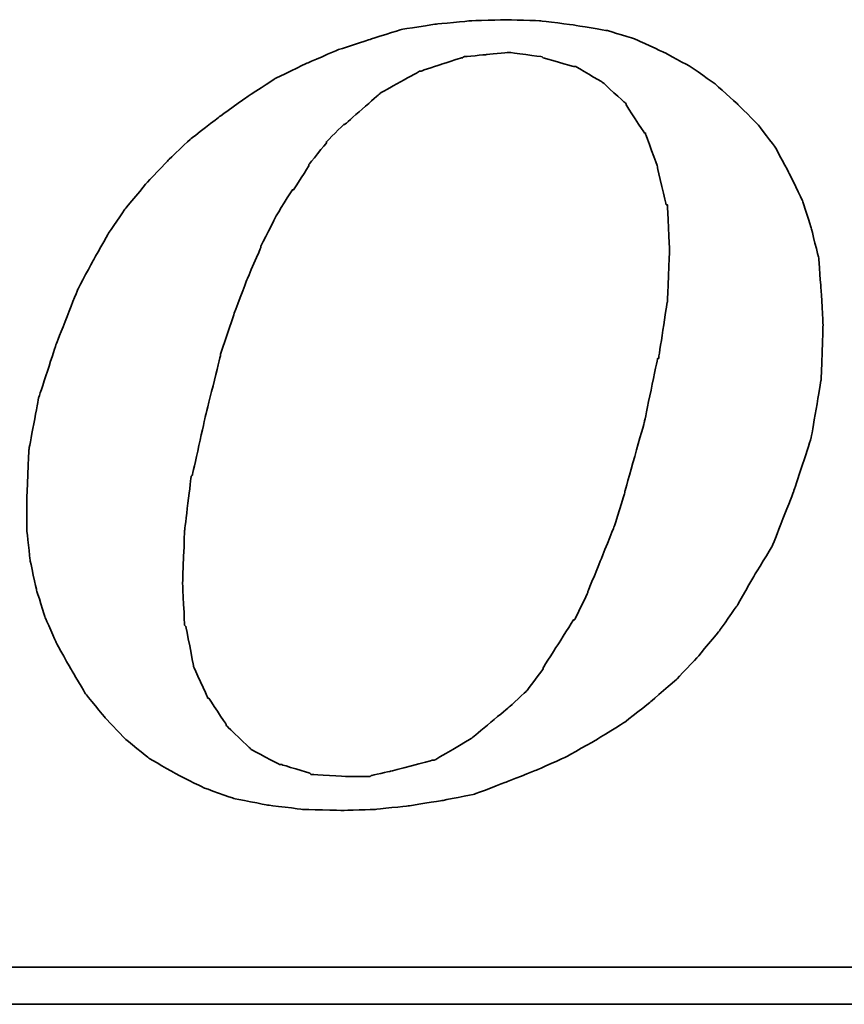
# Model space of a CAD drawing. Header units: millimetres. Extents: x 148 to 541, y 116 to 236.
# Tile 47 of 55: x 454.01 to 456.85, y 152.03 to 155.42. Entities that reach past the tile are written whole.
import ezdxf

# ---------------------------------------------------------------- set-up
doc = ezdxf.new("R2010")
doc.units = ezdxf.units.MM
doc.header["$LTSCALE"] = 0.1
doc.layers.add('DIM', color=4, linetype='CONTINUOUS')
doc.layers.add('layer 1', color=7, linetype='CONTINUOUS')

# ---------------------------------------------------------------- blocks, each defined once
blk = doc.blocks.new('TBI MOTION logo(完整正式版)')
at = {"layer": 'layer 1', "color": 22, "lineweight": 35}
for points, knots in [([(35.79625, -6.98375), (35.79625, -6.98375), (36.23125, -7.43875), (36.23125, -7.43875), (36.23125, -7.43875), (36.23125, -7.43875), (36.75625, -7.87125), (36.75625, -7.87125), (36.75625, -7.87125), (36.75625, -7.87125), (37.33125, -8.20375), (37.33125, -8.20375), (37.33125, -8.20375), (37.33125, -8.20375), (37.95625, -8.51875), (37.95625, -8.51875), (37.95625, -8.51875), (37.95625, -8.51875), (38.62625, -8.75875), (38.62625, -8.75875), (38.62625, -8.75875), (38.62625, -8.75875), (39.37125, -8.90375), (39.37125, -8.90375), (39.37125, -8.90375), (39.37125, -8.90375), (40.14125, -8.99875), (40.14125, -8.99875), (40.14125, -8.99875), (40.14125, -8.99875), (41.02625, -9.02375), (41.02625, -9.02375), (41.02625, -9.02375), (41.02625, -9.02375), (41.74625, -8.99875), (41.74625, -8.99875), (41.74625, -8.99875), (41.74625, -8.99875), (42.46625, -8.92375), (42.46625, -8.92375), (42.46625, -8.92375), (42.46625, -8.92375), (43.21125, -8.80625), (43.21125, -8.80625), (43.21125, -8.80625), (43.21125, -8.80625), (43.93125, -8.66375), (43.93125, -8.66375), (43.93125, -8.66375), (43.93125, -8.66375), (44.62625, -8.39875), (44.62625, -8.39875), (44.62625, -8.39875), (44.62625, -8.39875), (45.29625, -8.13375), (45.29625, -8.13375), (45.29625, -8.13375), (45.29625, -8.13375), (45.94625, -7.84375), (45.94625, -7.84375), (45.94625, -7.84375), (45.94625, -7.84375), (46.61625, -7.46375), (46.61625, -7.46375), (46.61625, -7.46375), (46.61625, -7.46375), (47.24125, -7.07875), (47.24125, -7.07875), (47.24125, -7.07875), (47.24125, -7.07875), (47.81625, -6.62375), (47.81625, -6.62375), (47.81625, -6.62375), (47.81625, -6.62375), (48.36875, -6.14375), (48.36875, -6.14375), (48.36875, -6.14375), (48.36875, -6.14375), (48.84625, -5.64125), (48.84625, -5.64125), (48.84625, -5.64125), (48.84625, -5.64125), (49.32625, -5.06375), (49.32625, -5.06375), (49.32625, -5.06375), (49.32625, -5.06375), (49.71125, -4.51374), (49.71125, -4.51374), (49.71125, -4.51374), (49.71125, -4.51374), (50.09625, -3.83874), (50.09625, -3.83874), (50.09625, -3.83874), (50.09625, -3.83874), (50.48125, -3.21374), (50.48125, -3.21374), (50.48125, -3.21374), (50.48125, -3.21374), (50.96125, -1.99125), (50.96125, -1.99125), (50.96125, -1.99125), (50.96125, -1.99125), (51.34375, -0.81875), (51.34375, -0.81875), (51.34375, -0.81875), (51.34375, -0.81875), (51.56125, 0.45624), (51.56125, 0.45624), (51.56125, 0.45624), (51.56125, 0.45624), (51.60625, 1.67624), (51.60625, 1.67624), (51.60625, 1.67624), (51.60625, 1.67624), (51.56125, 2.44625), (51.56125, 2.44625), (51.56125, 2.44625), (51.56125, 2.44625), (51.51125, 3.14125), (51.51125, 3.14125), (51.51125, 3.14125), (51.51125, 3.14125), (51.34375, 3.81125), (51.34375, 3.81125), (51.34375, 3.81125), (51.34375, 3.81125), (51.15125, 4.41125), (51.15125, 4.41125), (51.15125, 4.41125), (51.15125, 4.41125), (50.86125, 5.01125), (50.86125, 5.01125), (50.86125, 5.01125), (50.86125, 5.01125), (50.55125, 5.58875), (50.55125, 5.58875), (50.55125, 5.58875), (50.55125, 5.58875), (50.16625, 6.09125), (50.16625, 6.09125), (50.16625, 6.09125), (50.16625, 6.09125), (49.71125, 6.54875), (49.71125, 6.54875), (49.71125, 6.54875), (49.71125, 6.54875), (49.23125, 6.98125), (49.23125, 6.98125), (49.23125, 6.98125), (49.23125, 6.98125), (48.67875, 7.36625), (48.67875, 7.36625), (48.67875, 7.36625), (48.67875, 7.36625), (48.10375, 7.67625), (48.10375, 7.67625), (48.10375, 7.67625), (48.10375, 7.67625), (47.48125, 7.96375), (47.48125, 7.96375), (47.48125, 7.96375), (47.48125, 7.96375), (46.85625, 8.15625), (46.85625, 8.15625), (46.85625, 8.15625), (46.85625, 8.15625), (46.13625, 8.27624), (46.13625, 8.27624), (46.13625, 8.27624), (46.13625, 8.27624), (45.39125, 8.37125), (45.39125, 8.37125), (45.39125, 8.37125), (45.39125, 8.37125), (44.62625, 8.39624), (44.62625, 8.39624), (44.62625, 8.39624), (44.62625, 8.39624), (43.83625, 8.37125), (43.83625, 8.37125), (43.83625, 8.37125), (43.83625, 8.37125), (43.09125, 8.30125), (43.09125, 8.30125), (43.09125, 8.30125), (43.09125, 8.30125), (42.32125, 8.18125), (42.32125, 8.18125), (42.32125, 8.18125), (42.32125, 8.18125), (41.62875, 7.96375), (41.62875, 7.96375), (41.62875, 7.96375), (41.62875, 7.96375), (40.90625, 7.72625), (40.90625, 7.72625), (40.90625, 7.72625), (40.90625, 7.72625), (40.23624, 7.43625), (40.23624, 7.43625), (40.23624, 7.43625), (40.23624, 7.43625), (39.54124, 7.10125), (39.54124, 7.10125), (39.54124, 7.10125), (39.54124, 7.10125), (38.91625, 6.69125), (38.91625, 6.69125), (38.91625, 6.69125), (38.91625, 6.69125), (38.31625, 6.26125), (38.31625, 6.26125), (38.31625, 6.26125), (38.31625, 6.26125), (37.69125, 5.78125), (37.69125, 5.78125), (37.69125, 5.78125), (37.69125, 5.78125), (37.18625, 5.30125), (37.18625, 5.30125), (37.18625, 5.30125), (37.18625, 5.30125), (36.70625, 4.79624), (36.70625, 4.79624), (36.70625, 4.79624), (36.70625, 4.79624), (36.23125, 4.22125), (36.23125, 4.22125), (36.23125, 4.22125), (36.23125, 4.22125), (35.87124, 3.69375), (35.87124, 3.69375), (35.87124, 3.69375), (35.87124, 3.69375), (35.53125, 3.09125), (35.53125, 3.09125), (35.53125, 3.09125), (35.53125, 3.09125), (35.19875, 2.47125), (35.19875, 2.47125), (35.19875, 2.47125), (35.19875, 2.47125), (34.71625, 1.24625), (34.71625, 1.24625), (34.71625, 1.24625), (34.71625, 1.24625), (34.33125, 0.06874), (34.33125, 0.06874), (34.33125, 0.06874), (34.33125, 0.06874), (34.11625, -1.07875), (34.11625, -1.07875), (34.11625, -1.07875), (34.11625, -1.07875), (34.07125, -2.15875), (34.07125, -2.15875), (34.07125, -2.15875), (34.07125, -2.15875), (34.07125, -2.85375), (34.07125, -2.85375), (34.07125, -2.85375), (34.07125, -2.85375), (34.14125, -3.50375), (34.14125, -3.50375), (34.14125, -3.50375), (34.14125, -3.50375), (34.28625, -4.17375), (34.28625, -4.17375), (34.28625, -4.17375), (34.28625, -4.17375), (34.47625, -4.77624), (34.47625, -4.77624), (34.47625, -4.77624), (34.47625, -4.77624), (34.71625, -5.32625), (34.71625, -5.32625), (34.71625, -5.32625), (34.71625, -5.32625), (35.05375, -5.92875), (35.05375, -5.92875), (35.05375, -5.92875), (35.05375, -5.92875), (35.36375, -6.45375), (35.36375, -6.45375), (35.36375, -6.45375), (35.36375, -6.45375), (35.79625, -6.98375), (35.79625, -6.98375)], [0, 0, 0, 0, 0.01388889, 0.01388889, 0.01388889, 0.0138889, 0.02777778, 0.02777778, 0.02777778, 0.02777779, 0.04166667, 0.04166667, 0.04166667, 0.04166668, 0.05555556, 0.05555556, 0.05555556, 0.05555557, 0.06944444, 0.06944444, 0.06944444, 0.06944445, 0.08333333, 0.08333333, 0.08333333, 0.08333334, 0.09722222, 0.09722222, 0.09722222, 0.09722223, 0.11111111, 0.11111111, 0.11111111, 0.11111112, 0.125, 0.125, 0.125, 0.12500001, 0.13888889, 0.13888889, 0.13888889, 0.1388889, 0.15277778, 0.15277778, 0.15277778, 0.15277779, 0.16666667, 0.16666667, 0.16666667, 0.16666668, 0.18055556, 0.18055556, 0.18055556, 0.18055557, 0.19444444, 0.19444444, 0.19444444, 0.19444445, 0.20833333, 0.20833333, 0.20833333, 0.20833334, 0.22222222, 0.22222222, 0.22222222, 0.22222223, 0.23611111, 0.23611111, 0.23611111, 0.23611112, 0.25, 0.25, 0.25, 0.25000001, 0.26388889, 0.26388889, 0.26388889, 0.2638889, 0.27777778, 0.27777778, 0.27777778, 0.27777779, 0.29166667, 0.29166667, 0.29166667, 0.29166668, 0.30555556, 0.30555556, 0.30555556, 0.30555557, 0.31944444, 0.31944444, 0.31944444, 0.31944445, 0.33333333, 0.33333333, 0.33333333, 0.33333334, 0.34722222, 0.34722222, 0.34722222, 0.34722223, 0.36111111, 0.36111111, 0.36111111, 0.36111112, 0.375, 0.375, 0.375, 0.37500001, 0.38888889, 0.38888889, 0.38888889, 0.3888889, 0.40277778, 0.40277778, 0.40277778, 0.40277779, 0.41666667, 0.41666667, 0.41666667, 0.41666668, 0.43055556, 0.43055556, 0.43055556, 0.43055557, 0.44444444, 0.44444444, 0.44444444, 0.44444445, 0.45833333, 0.45833333, 0.45833333, 0.45833334, 0.47222222, 0.47222222, 0.47222222, 0.47222223, 0.48611111, 0.48611111, 0.48611111, 0.48611112, 0.5, 0.5, 0.5, 0.50000001, 0.51388889, 0.51388889, 0.51388889, 0.5138889, 0.52777778, 0.52777778, 0.52777778, 0.52777779, 0.54166667, 0.54166667, 0.54166667, 0.54166668, 0.55555556, 0.55555556, 0.55555556, 0.55555557, 0.56944444, 0.56944444, 0.56944444, 0.56944445, 0.58333333, 0.58333333, 0.58333333, 0.58333334, 0.59722222, 0.59722222, 0.59722222, 0.59722223, 0.61111111, 0.61111111, 0.61111111, 0.61111112, 0.625, 0.625, 0.625, 0.62500001, 0.63888889, 0.63888889, 0.63888889, 0.6388889, 0.65277778, 0.65277778, 0.65277778, 0.65277779, 0.66666667, 0.66666667, 0.66666667, 0.66666668, 0.68055556, 0.68055556, 0.68055556, 0.68055557, 0.69444444, 0.69444444, 0.69444444, 0.69444445, 0.70833333, 0.70833333, 0.70833333, 0.70833334, 0.72222222, 0.72222222, 0.72222222, 0.72222223, 0.73611111, 0.73611111, 0.73611111, 0.73611112, 0.75, 0.75, 0.75, 0.75000001, 0.76388889, 0.76388889, 0.76388889, 0.7638889, 0.77777778, 0.77777778, 0.77777778, 0.77777779, 0.79166667, 0.79166667, 0.79166667, 0.79166668, 0.80555556, 0.80555556, 0.80555556, 0.80555557, 0.81944444, 0.81944444, 0.81944444, 0.81944445, 0.83333333, 0.83333333, 0.83333333, 0.83333334, 0.84722222, 0.84722222, 0.84722222, 0.84722223, 0.86111111, 0.86111111, 0.86111111, 0.86111112, 0.875, 0.875, 0.875, 0.87500001, 0.88888889, 0.88888889, 0.88888889, 0.8888889, 0.90277778, 0.90277778, 0.90277778, 0.90277779, 0.91666667, 0.91666667, 0.91666667, 0.91666668, 0.93055556, 0.93055556, 0.93055556, 0.93055557, 0.94444444, 0.94444444, 0.94444444, 0.94444445, 0.95833333, 0.95833333, 0.95833333, 0.95833334, 0.97222222, 0.97222222, 0.97222222, 0.97222223, 0.98611111, 0.98611111, 0.98611111, 0.98611112, 1, 1, 1, 1]), ([(38.33875, 1.03124), (38.33875, 1.03124), (38.62625, 1.89625), (38.62625, 1.89625), (38.62625, 1.89625), (38.62625, 1.89625), (38.91625, 2.66375), (38.91625, 2.66375), (38.91625, 2.66375), (38.91625, 2.66375), (39.22625, 3.38125), (39.22625, 3.38125), (39.22625, 3.38125), (39.22625, 3.38125), (39.22625, 3.40624), (39.22625, 3.40624), (39.22625, 3.40624), (39.22625, 3.40624), (39.56124, 4.07624), (39.56124, 4.07624), (39.56124, 4.07624), (39.56124, 4.07624), (39.92125, 4.65125), (39.92125, 4.65125), (39.92125, 4.65125), (39.92125, 4.65125), (39.94625, 4.65125), (39.94625, 4.65125), (39.94625, 4.65125), (39.94625, 4.65125), (40.28125, 5.17875), (40.28125, 5.17875), (40.28125, 5.17875), (40.28125, 5.17875), (40.28125, 5.20375), (40.28125, 5.20375), (40.28125, 5.20375), (40.28125, 5.20375), (40.66875, 5.68625), (40.66875, 5.68625), (40.66875, 5.68625), (40.66875, 5.68625), (40.66875, 5.70625), (40.66875, 5.70625), (40.66875, 5.70625), (40.66875, 5.70625), (41.05124, 6.09125), (41.05124, 6.09125), (41.05124, 6.09125), (41.05124, 6.09125), (41.07625, 6.09125), (41.07625, 6.09125), (41.07625, 6.09125), (41.07625, 6.09125), (41.84125, 6.76625), (41.84125, 6.76625), (41.84125, 6.76625), (41.84125, 6.76625), (41.86625, 6.78625), (41.86625, 6.78625), (41.86625, 6.78625), (41.86625, 6.78625), (42.73125, 7.26624), (42.73125, 7.26624), (42.73125, 7.26624), (42.73125, 7.26624), (42.75625, 7.26624), (42.75625, 7.26624), (42.75625, 7.26624), (42.75625, 7.26624), (43.18625, 7.41125), (43.18625, 7.41125), (43.18625, 7.41125), (43.18625, 7.41125), (43.64125, 7.55625), (43.64125, 7.55625), (43.64125, 7.55625), (43.64125, 7.55625), (43.66625, 7.55625), (43.66625, 7.55625), (43.66625, 7.55625), (43.66625, 7.55625), (43.69125, 7.58124), (43.69125, 7.58124), (43.69125, 7.58124), (43.69125, 7.58124), (44.19125, 7.62625), (44.19125, 7.62625), (44.19125, 7.62625), (44.19125, 7.62625), (44.67125, 7.67625), (44.67125, 7.67625), (44.67125, 7.67625), (44.67125, 7.67625), (44.69625, 7.67625), (44.69625, 7.67625), (44.69625, 7.67625), (44.69625, 7.67625), (45.41875, 7.58124), (45.41875, 7.58124), (45.41875, 7.58124), (45.41875, 7.58124), (45.44125, 7.55625), (45.44125, 7.55625), (45.44125, 7.55625), (45.44125, 7.55625), (46.11125, 7.36625), (46.11125, 7.36625), (46.11125, 7.36625), (46.11125, 7.36625), (46.13625, 7.36625), (46.13625, 7.36625), (46.13625, 7.36625), (46.13625, 7.36625), (46.15875, 7.36625), (46.15875, 7.36625), (46.15875, 7.36625), (46.15875, 7.36625), (46.73625, 7.02624), (46.73625, 7.02624), (46.73625, 7.02624), (46.73625, 7.02624), (46.76125, 7.00624), (46.76125, 7.00624), (46.76125, 7.00624), (46.76125, 7.00624), (47.24125, 6.57124), (47.24125, 6.57124), (47.24125, 6.57124), (47.24125, 6.57124), (47.26625, 6.54875), (47.26625, 6.54875), (47.26625, 6.54875), (47.26625, 6.54875), (47.26625, 6.52375), (47.26625, 6.52375), (47.26625, 6.52375), (47.26625, 6.52375), (47.67375, 5.89875), (47.67375, 5.89875), (47.67375, 5.89875), (47.67375, 5.89875), (47.69625, 5.89875), (47.69625, 5.89875), (47.69625, 5.89875), (47.69625, 5.89875), (47.69625, 5.87625), (47.69625, 5.87625), (47.69625, 5.87625), (47.69625, 5.87625), (47.96125, 5.15625), (47.96125, 5.15625), (47.96125, 5.15625), (47.96125, 5.15625), (47.96125, 5.13125), (47.96125, 5.13125), (47.96125, 5.13125), (47.96125, 5.13125), (48.15125, 4.31875), (48.15125, 4.31875), (48.15125, 4.31875), (48.15125, 4.31875), (48.17625, 4.31875), (48.17625, 4.31875), (48.17625, 4.31875), (48.17625, 4.31875), (48.17625, 4.29125), (48.17625, 4.29125), (48.17625, 4.29125), (48.17625, 4.29125), (48.22625, 3.33125), (48.22625, 3.33125), (48.22625, 3.33125), (48.22625, 3.33125), (48.22625, 3.30875), (48.22625, 3.30875), (48.22625, 3.30875), (48.22625, 3.30875), (48.17625, 2.20624), (48.17625, 2.20624), (48.17625, 2.20624), (48.17625, 2.20624), (48.17625, 2.18124), (48.17625, 2.18124), (48.17625, 2.18124), (48.17625, 2.18124), (47.98375, 0.93624), (47.98375, 0.93624), (47.98375, 0.93624), (47.98375, 0.93624), (47.96125, 0.93624), (47.96125, 0.93624), (47.96125, 0.93624), (47.96125, 0.93624), (47.67375, -0.45874), (47.67375, -0.45874), (47.67375, -0.45874), (47.67375, -0.45874), (47.24125, -1.99125), (47.24125, -1.99125), (47.24125, -1.99125), (47.24125, -1.99125), (47.24125, -2.01874), (47.24125, -2.01874), (47.24125, -2.01874), (47.24125, -2.01874), (47.00125, -2.78375), (47.00125, -2.78375), (47.00125, -2.78375), (47.00125, -2.78375), (46.71125, -3.50375), (46.71125, -3.50375), (46.71125, -3.50375), (46.71125, -3.50375), (46.42625, -4.19875), (46.42625, -4.19875), (46.42625, -4.19875), (46.42625, -4.19875), (46.42625, -4.22375), (46.42625, -4.22375), (46.42625, -4.22375), (46.42625, -4.22375), (46.13625, -4.82374), (46.13625, -4.82374), (46.13625, -4.82374), (46.13625, -4.82374), (46.11125, -4.82374), (46.11125, -4.82374), (46.11125, -4.82374), (46.11125, -4.82374), (45.77625, -5.35125), (45.77625, -5.35125), (45.77625, -5.35125), (45.77625, -5.35125), (45.44125, -5.87875), (45.44125, -5.87875), (45.44125, -5.87875), (45.44125, -5.87875), (45.44125, -5.90375), (45.44125, -5.90375), (45.44125, -5.90375), (45.44125, -5.90375), (45.10625, -6.35875), (45.10625, -6.35875), (45.10625, -6.35875), (45.10625, -6.35875), (45.08125, -6.38375), (45.08125, -6.38375), (45.08125, -6.38375), (45.08125, -6.38375), (44.69625, -6.74375), (44.69625, -6.74375), (44.69625, -6.74375), (44.69625, -6.74375), (43.88375, -7.41625), (43.88375, -7.41625), (43.88375, -7.41625), (43.88375, -7.41625), (43.85625, -7.43875), (43.85625, -7.43875), (43.85625, -7.43875), (43.85625, -7.43875), (43.04125, -7.91875), (43.04125, -7.91875), (43.04125, -7.91875), (43.04125, -7.91875), (43.01625, -7.91875), (43.01625, -7.91875), (43.01625, -7.91875), (43.01625, -7.91875), (42.99625, -7.91875), (42.99625, -7.91875), (42.99625, -7.91875), (42.99625, -7.91875), (42.08125, -8.15875), (42.08125, -8.15875), (42.08125, -8.15875), (42.08125, -8.15875), (41.65125, -8.25625), (41.65125, -8.25625), (41.65125, -8.25625), (41.65125, -8.25625), (41.62875, -8.27875), (41.62875, -8.27875), (41.62875, -8.27875), (41.62875, -8.27875), (41.60125, -8.27875), (41.60125, -8.27875), (41.60125, -8.27875), (41.60125, -8.27875), (41.12125, -8.27875), (41.12125, -8.27875), (41.12125, -8.27875), (41.12125, -8.27875), (40.35624, -8.23125), (40.35624, -8.23125), (40.35624, -8.23125), (40.35624, -8.23125), (40.33125, -8.23125), (40.33125, -8.23125), (40.33125, -8.23125), (40.33125, -8.23125), (40.30625, -8.20375), (40.30625, -8.20375), (40.30625, -8.20375), (40.30625, -8.20375), (39.68375, -8.01375), (39.68375, -8.01375), (39.68375, -8.01375), (39.68375, -8.01375), (39.66124, -8.01375), (39.66124, -8.01375), (39.66124, -8.01375), (39.66124, -8.01375), (39.63625, -8.01375), (39.63625, -8.01375), (39.63625, -8.01375), (39.63625, -8.01375), (39.01125, -7.67875), (39.01125, -7.67875), (39.01125, -7.67875), (39.01125, -7.67875), (38.98875, -7.65375), (38.98875, -7.65375), (38.98875, -7.65375), (38.98875, -7.65375), (38.48625, -7.17375), (38.48625, -7.17375), (38.48625, -7.17375), (38.48625, -7.17375), (38.45875, -7.14875), (38.45875, -7.14875), (38.45875, -7.14875), (38.45875, -7.14875), (38.45875, -7.12875), (38.45875, -7.12875), (38.45875, -7.12875), (38.45875, -7.12875), (38.07625, -6.54875), (38.07625, -6.54875), (38.07625, -6.54875), (38.07625, -6.54875), (38.05125, -6.54875), (38.05125, -6.54875), (38.05125, -6.54875), (38.05125, -6.54875), (38.05125, -6.52875), (38.05125, -6.52875), (38.05125, -6.52875), (38.05125, -6.52875), (37.74125, -5.85375), (37.74125, -5.85375), (37.74125, -5.85375), (37.74125, -5.85375), (37.74125, -5.82875), (37.74125, -5.82875), (37.74125, -5.82875), (37.74125, -5.82875), (37.57375, -4.96875), (37.57375, -4.96875), (37.57375, -4.96875), (37.57375, -4.96875), (37.54625, -4.94375), (37.54625, -4.94375), (37.54625, -4.94375), (37.54625, -4.94375), (37.50125, -4.03375), (37.50125, -4.03375), (37.50125, -4.03375), (37.50125, -4.03375), (37.50125, -4.00875), (37.50125, -4.00875), (37.50125, -4.00875), (37.50125, -4.00875), (37.54625, -2.85375), (37.54625, -2.85375), (37.54625, -2.85375), (37.54625, -2.85375), (37.69125, -1.65875), (37.69125, -1.65875), (37.69125, -1.65875), (37.69125, -1.65875), (37.71624, -1.63375), (37.71624, -1.63375), (37.71624, -1.63375), (37.71624, -1.63375), (38.00375, -0.33875), (38.00375, -0.33875), (38.00375, -0.33875), (38.00375, -0.33875), (38.33875, 1.00624), (38.33875, 1.00624), (38.33875, 1.00624), (38.33875, 1.00624), (38.33875, 1.03124), (38.33875, 1.03124)], [0, 0, 0, 0, 0.01010101, 0.01010101, 0.01010101, 0.01010102, 0.02020202, 0.02020202, 0.02020202, 0.02020203, 0.03030303, 0.03030303, 0.03030303, 0.03030304, 0.04040404, 0.04040404, 0.04040404, 0.04040405, 0.05050505, 0.05050505, 0.05050505, 0.05050506, 0.06060606, 0.06060606, 0.06060606, 0.06060607, 0.07070707, 0.07070707, 0.07070707, 0.07070708, 0.08080808, 0.08080808, 0.08080808, 0.08080809, 0.09090909, 0.09090909, 0.09090909, 0.0909091, 0.1010101, 0.1010101, 0.1010101, 0.10101011, 0.11111111, 0.11111111, 0.11111111, 0.11111112, 0.12121212, 0.12121212, 0.12121212, 0.12121213, 0.13131313, 0.13131313, 0.13131313, 0.13131314, 0.14141414, 0.14141414, 0.14141414, 0.14141415, 0.15151515, 0.15151515, 0.15151515, 0.15151516, 0.16161616, 0.16161616, 0.16161616, 0.16161617, 0.17171717, 0.17171717, 0.17171717, 0.17171718, 0.18181818, 0.18181818, 0.18181818, 0.18181819, 0.19191919, 0.19191919, 0.19191919, 0.1919192, 0.2020202, 0.2020202, 0.2020202, 0.20202021, 0.21212121, 0.21212121, 0.21212121, 0.21212122, 0.22222222, 0.22222222, 0.22222222, 0.22222223, 0.23232323, 0.23232323, 0.23232323, 0.23232324, 0.24242424, 0.24242424, 0.24242424, 0.24242425, 0.25252525, 0.25252525, 0.25252525, 0.25252526, 0.26262626, 0.26262626, 0.26262626, 0.26262627, 0.27272727, 0.27272727, 0.27272727, 0.27272728, 0.28282828, 0.28282828, 0.28282828, 0.28282829, 0.29292929, 0.29292929, 0.29292929, 0.2929293, 0.3030303, 0.3030303, 0.3030303, 0.30303031, 0.31313131, 0.31313131, 0.31313131, 0.31313132, 0.32323232, 0.32323232, 0.32323232, 0.32323233, 0.33333333, 0.33333333, 0.33333333, 0.33333334, 0.34343434, 0.34343434, 0.34343434, 0.34343435, 0.35353535, 0.35353535, 0.35353535, 0.35353536, 0.36363636, 0.36363636, 0.36363636, 0.36363637, 0.37373737, 0.37373737, 0.37373737, 0.37373738, 0.38383838, 0.38383838, 0.38383838, 0.38383839, 0.39393939, 0.39393939, 0.39393939, 0.3939394, 0.4040404, 0.4040404, 0.4040404, 0.40404041, 0.41414141, 0.41414141, 0.41414141, 0.41414142, 0.42424242, 0.42424242, 0.42424242, 0.42424243, 0.43434343, 0.43434343, 0.43434343, 0.43434344, 0.44444444, 0.44444444, 0.44444444, 0.44444445, 0.45454545, 0.45454545, 0.45454545, 0.45454546, 0.46464646, 0.46464646, 0.46464646, 0.46464647, 0.47474747, 0.47474747, 0.47474747, 0.47474748, 0.48484848, 0.48484848, 0.48484848, 0.48484849, 0.49494949, 0.49494949, 0.49494949, 0.4949495, 0.50505051, 0.50505051, 0.50505051, 0.50505052, 0.51515152, 0.51515152, 0.51515152, 0.51515153, 0.52525253, 0.52525253, 0.52525253, 0.52525254, 0.53535354, 0.53535354, 0.53535354, 0.53535355, 0.54545455, 0.54545455, 0.54545455, 0.54545456, 0.55555556, 0.55555556, 0.55555556, 0.55555557, 0.56565657, 0.56565657, 0.56565657, 0.56565658, 0.57575758, 0.57575758, 0.57575758, 0.57575759, 0.58585859, 0.58585859, 0.58585859, 0.5858586, 0.5959596, 0.5959596, 0.5959596, 0.59595961, 0.60606061, 0.60606061, 0.60606061, 0.60606062, 0.61616162, 0.61616162, 0.61616162, 0.61616163, 0.62626263, 0.62626263, 0.62626263, 0.62626264, 0.63636364, 0.63636364, 0.63636364, 0.63636365, 0.64646465, 0.64646465, 0.64646465, 0.64646466, 0.65656566, 0.65656566, 0.65656566, 0.65656567, 0.66666667, 0.66666667, 0.66666667, 0.66666668, 0.67676768, 0.67676768, 0.67676768, 0.67676769, 0.68686869, 0.68686869, 0.68686869, 0.6868687, 0.6969697, 0.6969697, 0.6969697, 0.69696971, 0.70707071, 0.70707071, 0.70707071, 0.70707072, 0.71717172, 0.71717172, 0.71717172, 0.71717173, 0.72727273, 0.72727273, 0.72727273, 0.72727274, 0.73737374, 0.73737374, 0.73737374, 0.73737375, 0.74747475, 0.74747475, 0.74747475, 0.74747476, 0.75757576, 0.75757576, 0.75757576, 0.75757577, 0.76767677, 0.76767677, 0.76767677, 0.76767678, 0.77777778, 0.77777778, 0.77777778, 0.77777779, 0.78787879, 0.78787879, 0.78787879, 0.7878788, 0.7979798, 0.7979798, 0.7979798, 0.79797981, 0.80808081, 0.80808081, 0.80808081, 0.80808082, 0.81818182, 0.81818182, 0.81818182, 0.81818183, 0.82828283, 0.82828283, 0.82828283, 0.82828284, 0.83838384, 0.83838384, 0.83838384, 0.83838385, 0.84848485, 0.84848485, 0.84848485, 0.84848486, 0.85858586, 0.85858586, 0.85858586, 0.85858587, 0.86868687, 0.86868687, 0.86868687, 0.86868688, 0.87878788, 0.87878788, 0.87878788, 0.87878789, 0.88888889, 0.88888889, 0.88888889, 0.8888889, 0.8989899, 0.8989899, 0.8989899, 0.89898991, 0.90909091, 0.90909091, 0.90909091, 0.90909092, 0.91919192, 0.91919192, 0.91919192, 0.91919193, 0.92929293, 0.92929293, 0.92929293, 0.92929294, 0.93939394, 0.93939394, 0.93939394, 0.93939395, 0.94949495, 0.94949495, 0.94949495, 0.94949496, 0.95959596, 0.95959596, 0.95959596, 0.95959597, 0.96969697, 0.96969697, 0.96969697, 0.96969698, 0.97979798, 0.97979798, 0.97979798, 0.97979799, 0.98989899, 0.98989899, 0.98989899, 0.989899, 1, 1, 1, 1]), ([(75.90875, -9.47875), (75.90875, -9.47875), (75.90875, -12.28625), (75.90875, -12.28625), (75.90875, -12.28625), (75.90875, -12.28625), (75.90875, -12.47875), (75.90875, -12.47875), (75.90875, -12.47875), (75.90875, -12.47875), (75.71625, -12.47875), (75.71625, -12.47875), (75.71625, -12.47875), (75.71625, -12.47875), (-88.32875, -12.47875), (-88.32875, -12.47875), (-88.32875, -12.47875), (-88.32875, -12.47875), (-88.32875, -13.29375), (-88.32875, -13.29375), (-88.32875, -13.29375), (-88.32875, -13.29375), (82.89125, -13.29375), (82.89125, -13.29375), (82.89125, -13.29375), (82.89125, -13.29375), (75.90875, -9.47875), (75.90875, -9.47875)], [0, 0, 0, 0, 0.14285714, 0.14285714, 0.14285714, 0.14285715, 0.28571429, 0.28571429, 0.28571429, 0.2857143, 0.42857143, 0.42857143, 0.42857143, 0.42857144, 0.57142857, 0.57142857, 0.57142857, 0.57142858, 0.71428571, 0.71428571, 0.71428571, 0.71428572, 0.85714286, 0.85714286, 0.85714286, 0.85714287, 1, 1, 1, 1])]:
    blk.add_open_spline(points, degree=3, knots=knots, dxfattribs=at)

msp = doc.modelspace()

# ---------------------------------------------------------------- block references
at = {"layer": 'DIM', "color": 7, "xscale": 0.1563722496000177, "yscale": 0.1563722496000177, "zscale": 0.1563722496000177}
msp.add_blockref('TBI MOTION logo(完整正式版)', (448.7041, 154.1061), dxfattribs=at)

doc.saveas('drawing.dxf')
